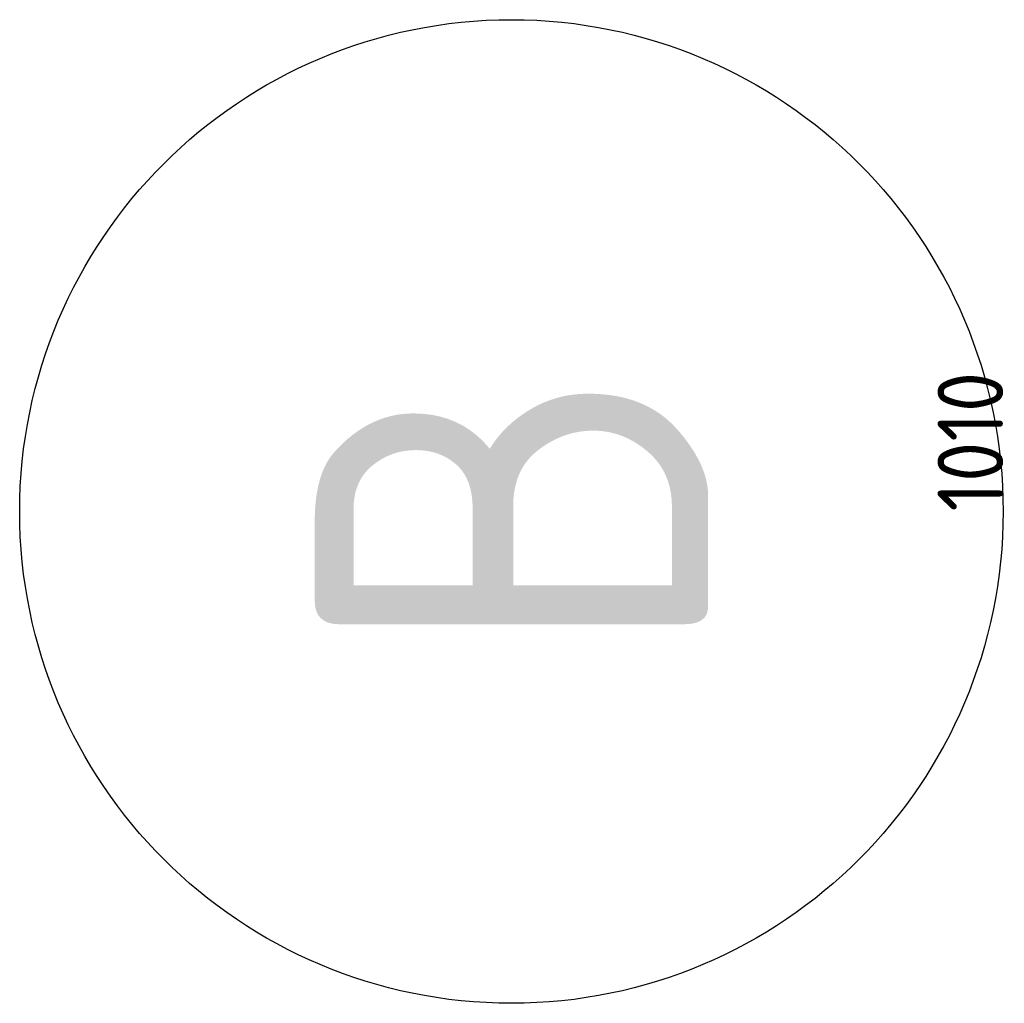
# Model space of a CAD drawing. Header units: millimetres. Extents: x -6587 to 170951, y 244 to 951952.
# Tile 73 of 102: x 135946 to 136697, y 883653 to 884403. Entities that reach past the tile are written whole.
import ezdxf
from ezdxf.enums import TextEntityAlignment as Align

# ---------------------------------------------------------------- set-up
doc = ezdxf.new("R2010")
doc.units = ezdxf.units.MM
doc.header["$LTSCALE"] = 100
doc.linetypes.add('DASHDOT', pattern=[9, 6, -1.5, 0, -1.5])
doc.layers.add('AL$7----_STRAMIEN', color=1, linetype='DASHDOT')
doc.layers.add('ALN-----_BLOCKNAAM', color=2, linetype='CONTINUOUS')
doc.styles.get("Standard").update_dxf_attribs({"font": 'iso.shx'})

# ---------------------------------------------------------------- blocks, each defined once
blk = doc.blocks.new('1010')
at = {"layer": 'AL$7----_STRAMIEN', "color": 7, "linetype": 'Continuous'}
blk.add_circle((0, 750), 750, dxfattribs=at)
at = {"layer": 'AL$7----_STRAMIEN', "color": 3, "linetype": 'Continuous'}
blk.add_attdef('STR-NAAM', text='', height=600, rotation=360, dxfattribs=at).set_placement((0, 750), align=Align.MIDDLE)
at = {"layer": 'ALN-----_BLOCKNAAM', "linetype": 'Continuous'}
blk.add_text('1010', height=100, dxfattribs=at).set_placement((0, 0))

msp = doc.modelspace()

# ---------------------------------------------------------------- block references
at = {"layer": 'AL$7----_STRAMIEN', "color": 8, "xscale": 0.5, "yscale": 0.5, "zscale": 0.5, "rotation": 90}
msp.add_blockref('1010', (136695.91, 884027.55), dxfattribs=at).add_auto_attribs({'STR-NAAM': 'B'})

doc.saveas('drawing.dxf')
